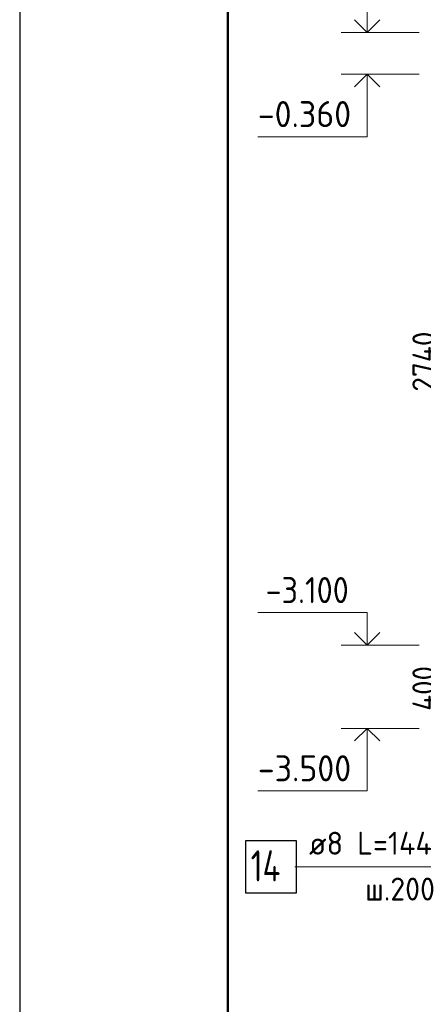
# Model space of a CAD drawing. Header units: millimetres. Extents: x 0 to 50400, y 0 to 35640.
# Tile 5 of 15: x 0 to 4653, y 18624 to 29967. Entities that reach past the tile are written whole.
import ezdxf

# ---------------------------------------------------------------- set-up
doc = ezdxf.new("R2010")
doc.units = ezdxf.units.MM
doc.linetypes.add('______2', pattern=[324, 240, -84])
for name, color, linetype, lineweight in [('Standard', 7, 'Continuous', 25), ('Высотные отметки', 7, 'Continuous', 25), ('Позиционная метка линия выноска', 7, 'Continuous', 13), ('Размерная линия_ общее', 7, 'Continuous', 13)]:
    doc.layers.add(name, color=color, linetype=linetype, lineweight=lineweight)
doc.layers.add('Стена Хомут', color=7, linetype='______2', true_color=0xa0a0a0)
doc.styles.add('ISOCPEUR', font='txt')

msp = doc.modelspace()

# ---------------------------------------------------------------- linework, layer by layer
at = {"layer": 'Standard', "color": 7, "linetype": 'Continuous', "lineweight": 25, "transparency": 33554687}
msp.add_line((2400, 35040), (2400, 1270), dxfattribs=at)
msp.add_lwpolyline([(0, 0), (50400, 0), (50400, 35640), (0, 35640), (0, 0)], close=True, dxfattribs=at)
at = {"layer": 'Standard', "color": 7, "linetype": 'Continuous', "lineweight": 50, "transparency": 33554687}
msp.add_lwpolyline([(2400, 35040), (49800, 35040), (49800, 600), (2400, 600), (2400, 35040)], close=True, dxfattribs=at)
at = {"layer": 'Высотные отметки', "color": 7, "linetype": 'Continuous', "lineweight": 35, "transparency": 33554687}
for p, q in [((4005, 29819), (3860, 29965)), ((4005, 29819), (3860, 29965)), ((4005, 29819), (4150, 29965)), ((4005, 29819), (4150, 29965)), ((4005, 29339), (3860, 29194)), ((4005, 29339), (3860, 29194)), ((4005, 29339), (4150, 29194)), ((4005, 29339), (4150, 29194)), ((4005, 22763), (3860, 22909)), ((4005, 22763), (3860, 22909)), ((4005, 22763), (4150, 22909)), ((4005, 22763), (4150, 22909)), ((4005, 21803), (3860, 21658)), ((4005, 21803), (3860, 21658)), ((4005, 21803), (4150, 21658)), ((4005, 21803), (4150, 21658))]:
    msp.add_line(p, q, dxfattribs=at)
at = {"layer": 'Высотные отметки', "color": 7, "linetype": 'Continuous', "lineweight": 13, "transparency": 33554687}
for p, q in [((4605, 29819), (3705, 29819)), ((4605, 29819), (3705, 29819)), ((4605, 29339), (3705, 29339)), ((4605, 29339), (3705, 29339)), ((4605, 22763), (3705, 22763)), ((4605, 22763), (3705, 22763)), ((4605, 21803), (3705, 21803)), ((4605, 21803), (3705, 21803))]:
    msp.add_line(p, q, dxfattribs=at)
for points in [[(4005, 29819), (4005, 30191), (2745, 30191)], [(4005, 29819), (4005, 30191), (2745, 30191)], [(4005, 29339), (4005, 28619), (2745, 28619)], [(4005, 29339), (4005, 28619), (2745, 28619)], [(4005, 22763), (4005, 23136), (2745, 23136)], [(4005, 22763), (4005, 23136), (2745, 23136)], [(4005, 21803), (4005, 21083), (2745, 21083)], [(4005, 21803), (4005, 21083), (2745, 21083)]]:
    msp.add_lwpolyline(points, dxfattribs=at)
at = {"layer": 'Позиционная метка линия выноска', "color": 7, "linetype": 'Continuous', "lineweight": 13, "transparency": 33554687}
msp.add_lwpolyline([(6898, 25331), (5710, 24143), (5710, 20207), (3173, 20207)], dxfattribs=at)
at = {"layer": 'Стена Хомут', "color": 7, "linetype": 'Continuous', "lineweight": 25, "transparency": 33554687}
msp.add_lwpolyline([(2603, 19907), (3191, 19907), (3191, 20507), (2603, 20507), (2603, 19907)], dxfattribs=at)

# ---------------------------------------------------------------- texts
at = {"layer": 'Высотные отметки', "color": 7, "linetype": 'Continuous', "lineweight": 25, "transparency": 33554687, "char_height": 300, "attachment_point": 7, "style": 'ISOCPEUR'}
for s, insert, width in [('\\W0.95;-0.360', (2745, 28729), 1281.44), ('\\W0.90;-3.100', (2835, 23246), 1214.13), ('\\W0.95;-3.500', (2745, 21193), 1281.44)]:
    msp.add_mtext(s, dxfattribs=dict(at, insert=insert, width=width))
at = {"layer": 'Размерная линия_ общее', "color": 7, "linetype": 'Continuous', "lineweight": 25, "transparency": 33554687, "char_height": 264, "attachment_point": 7, "rotation": 90, "style": 'ISOCPEUR'}
for s, insert, width in [('\\W0.93;2740', (4791, 25682), 888.46), ('\\W0.92;400', (4791, 22006), 701.33)]:
    msp.add_mtext(s, dxfattribs=dict(at, insert=insert, width=width))
at = {"layer": 'Стена Хомут', "color": 7, "linetype": 'Continuous', "lineweight": 13, "transparency": 33554687, "attachment_point": 7, "style": 'ISOCPEUR'}
for s, insert, char_height, width in [('\\W0.96;ø8 L=1440mm ', (3335, 20348), 264, 2448.59), ('\\W0.76;14', (2663, 20039), 360, 605.48), ('\\W0.95;ш.200 ', (3981, 19820), 264, 1154.55)]:
    msp.add_mtext(s, dxfattribs=dict(at, insert=insert, char_height=char_height, width=width))

doc.saveas('drawing.dxf')
